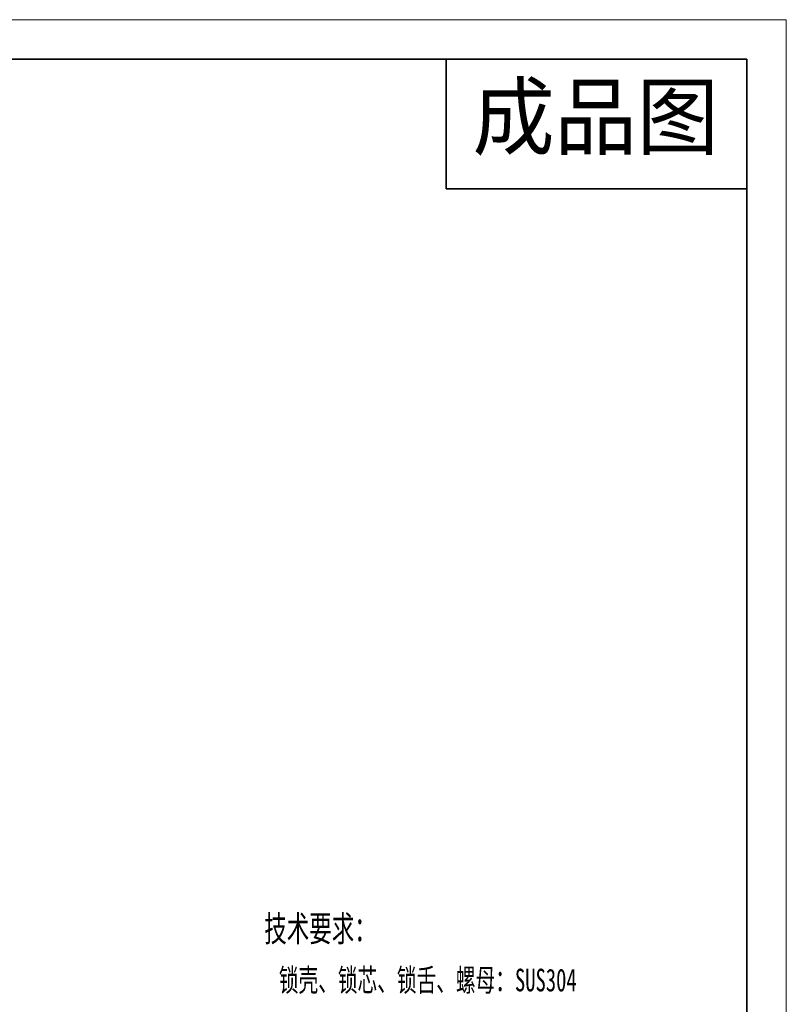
# Model space of a CAD drawing. Header units: millimetres. Extents: x 1684 to 2229, y 1543 to 1917.
# Tile 16 of 16: x 2096 to 2229, y 1746 to 1917. Entities that reach past the tile are written whole.
import ezdxf

# ---------------------------------------------------------------- set-up
doc = ezdxf.new("R2010")
doc.units = ezdxf.units.MM
for name, color, linetype, lineweight in [('尺寸线层', 3, 'Continuous', 18), ('粗实线层', 7, 'Continuous', 35), ('细实线层', 3, 'Continuous', 18)]:
    doc.layers.add(name, color=color, linetype=linetype, lineweight=lineweight)
doc.styles.add('PDF SimSun', font='txt')
doc.styles.add('标准', font='txt', dxfattribs={"width": 0.667})

msp = doc.modelspace()

# ---------------------------------------------------------------- linework, layer by layer
at = {"layer": '粗实线层'}
for p, q in [((1708.353, 1909.908), (2221.789, 1909.908)), ((2169.619, 1909.908), (2169.619, 1887.408)), ((2221.789, 1909.908), (2221.789, 1547.776)), ((2169.619, 1887.408), (2221.789, 1887.408))]:
    msp.add_line(p, q, dxfattribs=at)
at = {"layer": '细实线层'}
for p, q in [((1683.92, 1916.762), (2228.642, 1916.762)), ((2228.642, 1916.762), (2228.642, 1542.691))]:
    msp.add_line(p, q, dxfattribs=at)

# ---------------------------------------------------------------- texts
at = {"color": 3, "style": 'PDF SimSun'}
msp.add_text('成品图', height=10.9653, dxfattribs=at).set_placement((2174.173, 1894.448))
at = {"layer": '尺寸线层', "style": '标准', "width": 0.667}
for s, height, p in [('技术要求：', 4.5, (2138.043, 1756.686)), ('锁壳、锁芯、锁舌、螺母：SUS304', 3.93751, (2140.575, 1748.036))]:
    msp.add_text(s, height=height, dxfattribs=at).set_placement(p)

doc.saveas('drawing.dxf')
